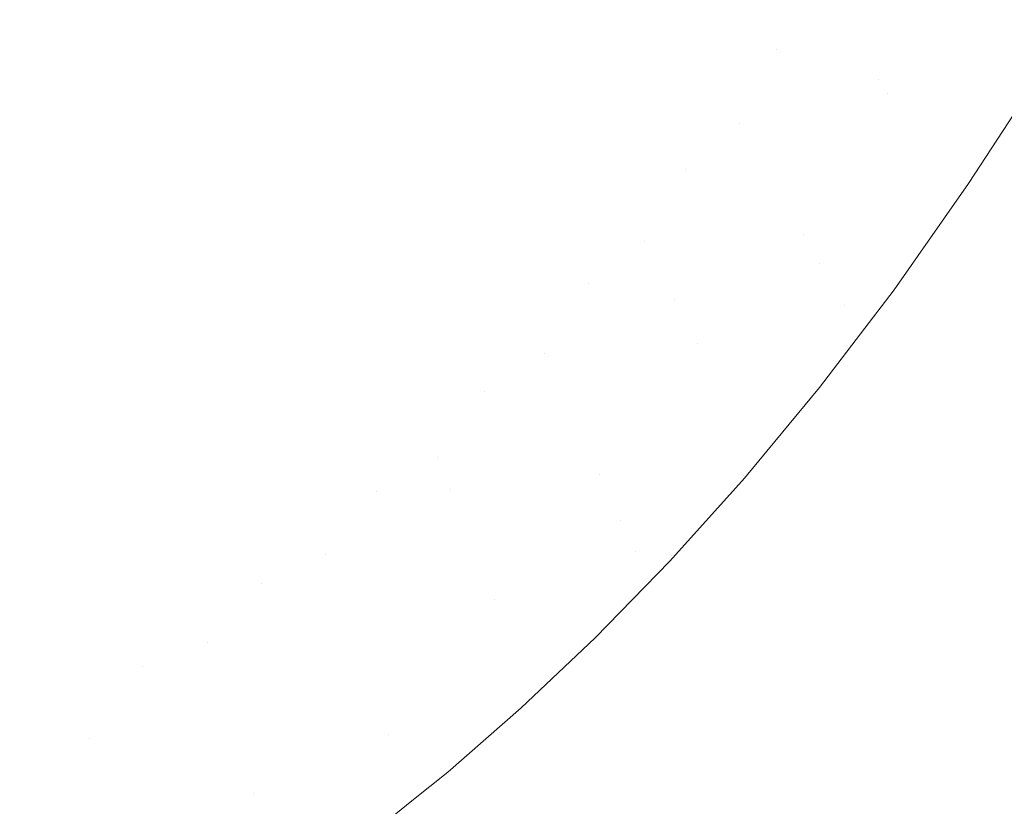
# Model space of a CAD drawing. Header units: centimetres. Extents: x -17.1 to 18.2, y 4.2 to 6.
# Tile 210 of 256: x 6.287 to 6.3685, y 4.4351 to 4.5002. Entities that reach past the tile are written whole.
import ezdxf

# ---------------------------------------------------------------- set-up
doc = ezdxf.new("R2010")
doc.units = ezdxf.units.CM
doc.header["$LTSCALE"] = 2.54
doc.layers.add('Lucido design-1', color=7, linetype='Continuous')

# ---------------------------------------------------------------- blocks, each defined once
blk = doc.blocks.new('Gruppo-3-1')
at = {"color": 7, "linetype": 'Continuous', "lineweight": 9}
blk.add_3dface([(-17.020308, 5.900212, -2276.22217), (-17.020308, 4.300212, -2276.22217), (18.147234, 4.300212, -2276.22217), (18.147234, 5.900212, -2276.22217)], dxfattribs=at)
for points, invisible_edges in [([(18.147234, 5.900212, -2277.02217), (6.24222, 4.401209, -2277.02217), (6.247738, 4.402007, -2277.02217)], 9), ([(6.24222, 4.401209, -2277.02217), (18.147234, 5.900212, -2277.02217), (18.147234, 4.300212, -2277.02217)], 9), ([(18.147234, 5.900212, -2277.02217), (6.247738, 4.402007, -2277.02217), (6.250767, 4.402575, -2277.02217)], 9), ([(6.250767, 4.402575, -2277.02217), (6.253268, 4.403044, -2277.02217), (18.147234, 5.900212, -2277.02217)], 10), ([(18.147234, 5.900212, -2277.02217), (6.253268, 4.403044, -2277.02217), (6.258817, 4.404324, -2277.02217)], 9), ([(18.147234, 5.900212, -2277.02217), (6.258817, 4.404324, -2277.02217), (6.26439, 4.405856, -2277.02217)], 9), ([(18.147234, 5.900212, -2277.02217), (6.26439, 4.405856, -2277.02217), (6.269994, 4.407647, -2277.02217)], 9), ([(18.147234, 5.900212, -2277.02217), (6.269994, 4.407647, -2277.02217), (6.275634, 4.409711, -2277.02217)], 9), ([(18.147234, 5.900212, -2277.02217), (6.275634, 4.409711, -2277.02217), (6.281313, 4.412058, -2277.02217)], 9), ([(18.147234, 5.900212, -2277.02217), (6.281313, 4.412058, -2277.02217), (6.287038, 4.414703, -2277.02217)], 9), ([(18.147234, 5.900212, -2277.02217), (6.287038, 4.414703, -2277.02217), (6.292811, 4.417664, -2277.02217)], 9), ([(18.147234, 5.900212, -2277.02217), (6.292811, 4.417664, -2277.02217), (6.298004, 4.420601, -2277.02217), (6.298635, 4.420958, -2277.02217)], 9), ([(18.147234, 5.900212, -2277.02217), (6.298635, 4.420958, -2277.02217), (6.304513, 4.424607, -2277.02217)], 9), ([(18.147234, 5.900212, -2277.02217), (6.304513, 4.424607, -2277.02217), (6.310445, 4.428633, -2277.02217)], 9), ([(18.147234, 5.900212, -2277.02217), (6.310445, 4.428633, -2277.02217), (6.316431, 4.433061, -2277.02217)], 9), ([(18.147234, 5.900212, -2277.02217), (6.316431, 4.433061, -2277.02217), (6.319508, 4.435537, -2277.02217), (6.322469, 4.437919, -2277.02217)], 9), ([(18.147234, 5.900212, -2277.02217), (6.322469, 4.437919, -2277.02217), (6.328555, 4.443236, -2277.02217)], 9), ([(18.147234, 5.900212, -2277.02217), (6.328555, 4.443236, -2277.02217), (6.334685, 4.449043, -2277.02217)], 9), ([(18.147234, 5.900212, -2277.02217), (6.334685, 4.449043, -2277.02217), (6.340848, 4.455373, -2277.02217)], 9), ([(18.147234, 5.900212, -2277.02217), (6.340848, 4.455373, -2277.02217), (6.347034, 4.462262, -2277.02217)], 9), ([(18.147234, 5.900212, -2277.02217), (6.347034, 4.462262, -2277.02217), (6.353228, 4.469745, -2277.02217)], 9), ([(18.147234, 5.900212, -2277.02217), (6.353228, 4.469745, -2277.02217), (6.356636, 4.474215, -2277.02217)], 9), ([(6.356636, 4.474215, -2277.02217), (6.359413, 4.477858, -2277.02217), (18.147234, 5.900212, -2277.02217)], 10), ([(18.147234, 5.900212, -2277.02217), (6.359413, 4.477858, -2277.02217), (6.365564, 4.486638, -2277.02217)], 9), ([(6.365564, 4.486638, -2277.02217), (6.369371, 4.492466, -2277.02217), (18.147234, 5.900212, -2277.02217)], 10), ([(6.355311, 4.499617, -2277.020128), (6.354613, 4.5007, -2277.019806), (6.361439, 4.511276, -2277.019806), (6.362174, 4.510251, -2277.020128)], 15), ([(6.362174, 4.510251, -2277.020128), (6.362913, 4.50922, -2277.020427), (6.356013, 4.498528, -2277.020427), (6.355311, 4.499617, -2277.020128)], 15), ([(6.356717, 4.497435, -2277.020704), (6.356013, 4.498528, -2277.020427), (6.362913, 4.50922, -2277.020427), (6.363655, 4.508185, -2277.020704)], 15), ([(6.363655, 4.508185, -2277.020704), (6.3644, 4.507146, -2277.020957), (6.357424, 4.496338, -2277.020957), (6.356717, 4.497435, -2277.020704)], 15), ([(6.347013, 4.502073, -2277.017404), (6.350508, 4.50707, -2277.017404), (6.351859, 4.504974, -2277.018292), (6.348326, 4.499922, -2277.018292)], 15), ([(6.358134, 4.495237, -2277.021186), (6.357424, 4.496338, -2277.020957), (6.3644, 4.507146, -2277.020957), (6.365147, 4.506103, -2277.021186)], 15), ([(6.345719, 4.504193, -2277.016431), (6.342136, 4.49934, -2277.016431), (6.3409, 4.501478, -2277.015378), (6.344445, 4.506279, -2277.015378)], 15), ([(6.334904, 4.50104, -2277.013037), (6.338494, 4.505642, -2277.013037), (6.339686, 4.50358, -2277.014245), (6.336057, 4.498929, -2277.014245)], 15), ([(6.365147, 4.506103, -2277.021186), (6.365897, 4.505056, -2277.021392), (6.358846, 4.494131, -2277.021392), (6.358134, 4.495237, -2277.021186)], 15), ([(6.323294, 4.500526, -2277.007509), (6.326969, 4.504728, -2277.007509), (6.327988, 4.502754, -2277.008989), (6.324276, 4.498509, -2277.008989)], 15), ([(6.333773, 4.503109, -2277.011756), (6.330101, 4.498661, -2277.011756), (6.329032, 4.500731, -2277.010405), (6.332666, 4.505133, -2277.010405)], 15), ([(6.348326, 4.499922, -2277.018292), (6.351859, 4.504974, -2277.018292), (6.352541, 4.503915, -2277.018703)], 11), ([(6.358846, 4.494131, -2277.021392), (6.365897, 4.505056, -2277.021392), (6.36665, 4.504006, -2277.021574)], 11), ([(6.302352, 4.498604, -2276.995693), (6.301708, 4.500303, -2276.993838), (6.305525, 4.50371, -2276.993838), (6.306201, 4.502039, -2276.995693)], 15), ([(6.307627, 4.498516, -2276.999294), (6.306902, 4.500307, -2276.997512), (6.310686, 4.503912, -2276.997512), (6.311445, 4.502152, -2276.999294)], 15), ([(6.313037, 4.498458, -2277.00273), (6.312228, 4.500334, -2277.001035), (6.315978, 4.504137, -2277.001035), (6.316822, 4.502297, -2277.00273)], 15), ([(6.322337, 4.502491, -2277.005971), (6.318587, 4.498449, -2277.005971), (6.317692, 4.500401, -2277.004376), (6.321405, 4.504403, -2277.004376)], 15), ([(6.347013, 4.502073, -2277.017404), (6.343392, 4.497168, -2277.017404), (6.342136, 4.49934, -2277.016431), (6.345719, 4.504193, -2277.016431)], 15), ([(6.352541, 4.503915, -2277.018703), (6.353228, 4.502849, -2277.019093), (6.349657, 4.497742, -2277.019093), (6.348326, 4.499922, -2277.018292)], 15), ([(6.358846, 4.494131, -2277.021392), (6.36665, 4.504006, -2277.021574), (6.351927, 4.482401, -2277.021574)], 11), ([(6.36665, 4.504006, -2277.021574), (6.367404, 4.502954, -2277.021731), (6.352603, 4.481232, -2277.021731), (6.351927, 4.482401, -2277.021574)], 15), ([(6.287292, 4.498911, -2276.984163), (6.286867, 4.500305, -2276.98217), (6.290775, 4.503123, -2276.98217), (6.291227, 4.501749, -2276.984163)], 15), ([(6.292191, 4.498812, -2276.988101), (6.291699, 4.500312, -2276.986141), (6.295578, 4.503325, -2276.986141), (6.296099, 4.501848, -2276.988101)], 15), ([(6.297209, 4.498706, -2276.991952), (6.296643, 4.500308, -2276.990039), (6.300492, 4.503518, -2276.990039), (6.301088, 4.501941, -2276.991952)], 15), ([(6.334904, 4.50104, -2277.013037), (6.331193, 4.496546, -2277.013037), (6.330101, 4.498661, -2277.011756), (6.333773, 4.503109, -2277.011756)], 15), ([(6.336057, 4.498929, -2277.014245), (6.339686, 4.50358, -2277.014245), (6.3409, 4.501478, -2277.015378), (6.337233, 4.496778, -2277.015378)], 15), ([(6.353279, 4.480062, -2277.021865), (6.352603, 4.481232, -2277.021731), (6.367404, 4.502954, -2277.021731), (6.368159, 4.5019, -2277.021865)], 15), ([(6.311445, 4.502152, -2276.999294), (6.312228, 4.500334, -2277.001035), (6.308375, 4.496665, -2277.001035), (6.307627, 4.498516, -2276.999294)], 15), ([(6.316822, 4.502297, -2277.00273), (6.317692, 4.500401, -2277.004376), (6.313871, 4.496525, -2277.004376), (6.313037, 4.498458, -2277.00273)], 15), ([(6.323294, 4.500526, -2277.007509), (6.319507, 4.496444, -2277.007509), (6.318587, 4.498449, -2277.005971), (6.322337, 4.502491, -2277.005971)], 15), ([(6.324276, 4.498509, -2277.008989), (6.327988, 4.502754, -2277.008989), (6.329032, 4.500731, -2277.010405), (6.325282, 4.496443, -2277.010405)], 15), ([(6.348326, 4.499922, -2277.018292), (6.344666, 4.494964, -2277.018292), (6.343392, 4.497168, -2277.017404), (6.347013, 4.502073, -2277.017404)], 15), ([(6.349657, 4.497742, -2277.019093), (6.353228, 4.502849, -2277.019093), (6.353919, 4.501777, -2277.019461)], 11), ([(6.291227, 4.501749, -2276.984163), (6.291699, 4.500312, -2276.986141), (6.287735, 4.497453, -2276.986141), (6.287292, 4.498911, -2276.984163)], 15), ([(6.296099, 4.501848, -2276.988101), (6.296643, 4.500308, -2276.990039), (6.292705, 4.497249, -2276.990039), (6.292191, 4.498812, -2276.988101)], 15), ([(6.301088, 4.501941, -2276.991952), (6.301708, 4.500303, -2276.993838), (6.297797, 4.497042, -2276.993838), (6.297209, 4.498706, -2276.991952)], 15), ([(6.306201, 4.502039, -2276.995693), (6.306902, 4.500307, -2276.997512), (6.303019, 4.496842, -2276.997512), (6.302352, 4.498604, -2276.995693)], 15), ([(6.337233, 4.496778, -2277.015378), (6.3409, 4.501478, -2277.015378), (6.342136, 4.49934, -2277.016431), (6.338429, 4.49459, -2277.016431)], 15), ([(6.349657, 4.497742, -2277.019093), (6.353919, 4.501777, -2277.019461), (6.346608, 4.491604, -2277.019461)], 11), ([(6.353919, 4.501777, -2277.019461), (6.354613, 4.5007, -2277.019806), (6.347263, 4.490471, -2277.019806), (6.346608, 4.491604, -2277.019461)], 15), ([(6.368159, 4.5019, -2277.021865), (6.368917, 4.500843, -2277.021975), (6.353957, 4.478889, -2277.021975), (6.353279, 4.480062, -2277.021865)], 15), ([(6.324276, 4.498509, -2277.008989), (6.320451, 4.494387, -2277.008989), (6.319507, 4.496444, -2277.007509), (6.323294, 4.500526, -2277.007509)], 15), ([(6.325282, 4.496443, -2277.010405), (6.329032, 4.500731, -2277.010405), (6.330101, 4.498661, -2277.011756), (6.326312, 4.494329, -2277.011756)], 15), ([(6.336057, 4.498929, -2277.014245), (6.332308, 4.494387, -2277.014245), (6.331193, 4.496546, -2277.013037), (6.334904, 4.50104, -2277.013037)], 15), ([(6.347921, 4.489332, -2277.020128), (6.347263, 4.490471, -2277.019806), (6.354613, 4.5007, -2277.019806), (6.355311, 4.499617, -2277.020128)], 15), ([(6.353957, 4.478889, -2277.021975), (6.368917, 4.500843, -2277.021975), (6.369675, 4.499785, -2277.02206)], 11), ([(6.283276, 4.496234, -2276.984163), (6.28288, 4.497647, -2276.98217), (6.286867, 4.500305, -2276.98217), (6.287292, 4.498911, -2276.984163)], 15), ([(6.288198, 4.495932, -2276.988101), (6.287735, 4.497453, -2276.986141), (6.291699, 4.500312, -2276.986141), (6.292191, 4.498812, -2276.988101)], 15), ([(6.293239, 4.495622, -2276.991952), (6.292705, 4.497249, -2276.990039), (6.296643, 4.500308, -2276.990039), (6.297209, 4.498706, -2276.991952)], 15), ([(6.298407, 4.495314, -2276.995693), (6.297797, 4.497042, -2276.993838), (6.301708, 4.500303, -2276.993838), (6.302352, 4.498604, -2276.995693)], 15), ([(6.303709, 4.49502, -2276.999294), (6.303019, 4.496842, -2276.997512), (6.306902, 4.500307, -2276.997512), (6.307627, 4.498516, -2276.999294)], 15), ([(6.309148, 4.494754, -2277.00273), (6.308375, 4.496665, -2277.001035), (6.312228, 4.500334, -2277.001035), (6.313037, 4.498458, -2277.00273)], 15), ([(6.313871, 4.496525, -2277.004376), (6.317692, 4.500401, -2277.004376), (6.318587, 4.498449, -2277.005971), (6.314729, 4.494536, -2277.005971)], 15), ([(6.349657, 4.497742, -2277.019093), (6.345957, 4.49273, -2277.019093), (6.344666, 4.494964, -2277.018292), (6.348326, 4.499922, -2277.018292)], 15), ([(6.369675, 4.499785, -2277.02206), (6.370434, 4.498726, -2277.022121), (6.355316, 4.476538, -2277.022121), (6.353957, 4.478889, -2277.021975)], 15), ([(6.287292, 4.498911, -2276.984163), (6.287735, 4.497453, -2276.986141), (6.283691, 4.494757, -2276.986141), (6.283276, 4.496234, -2276.984163)], 15), ([(6.292191, 4.498812, -2276.988101), (6.292705, 4.497249, -2276.990039), (6.288681, 4.494347, -2276.990039), (6.288198, 4.495932, -2276.988101)], 15), ([(6.337233, 4.496778, -2277.015378), (6.333443, 4.492188, -2277.015378), (6.332308, 4.494387, -2277.014245), (6.336057, 4.498929, -2277.014245)], 15), ([(6.338429, 4.49459, -2277.016431), (6.342136, 4.49934, -2277.016431), (6.343392, 4.497168, -2277.017404), (6.339645, 4.492366, -2277.017404)], 15), ([(6.355311, 4.499617, -2277.020128), (6.356013, 4.498528, -2277.020427), (6.348582, 4.488188, -2277.020427), (6.347921, 4.489332, -2277.020128)], 15), ([(6.297209, 4.498706, -2276.991952), (6.297797, 4.497042, -2276.993838), (6.293794, 4.493932, -2276.993838), (6.293239, 4.495622, -2276.991952)], 15), ([(6.302352, 4.498604, -2276.995693), (6.303019, 4.496842, -2276.997512), (6.29904, 4.493524, -2276.997512), (6.298407, 4.495314, -2276.995693)], 15), ([(6.307627, 4.498516, -2276.999294), (6.308375, 4.496665, -2277.001035), (6.304422, 4.493136, -2277.001035), (6.303709, 4.49502, -2276.999294)], 15), ([(6.313037, 4.498458, -2277.00273), (6.313871, 4.496525, -2277.004376), (6.309945, 4.492786, -2277.004376), (6.309148, 4.494754, -2277.00273)], 15), ([(6.314729, 4.494536, -2277.005971), (6.318587, 4.498449, -2277.005971), (6.319507, 4.496444, -2277.007509), (6.31561, 4.492492, -2277.007509)], 15), ([(6.325282, 4.496443, -2277.010405), (6.321418, 4.492278, -2277.010405), (6.320451, 4.494387, -2277.008989), (6.324276, 4.498509, -2277.008989)], 15), ([(6.326312, 4.494329, -2277.011756), (6.330101, 4.498661, -2277.011756), (6.331193, 4.496546, -2277.013037), (6.327365, 4.492168, -2277.013037)], 15), ([(6.349246, 4.487039, -2277.020704), (6.348582, 4.488188, -2277.020427), (6.356013, 4.498528, -2277.020427), (6.356717, 4.497435, -2277.020704)], 15), ([(6.355316, 4.476538, -2277.022121), (6.370434, 4.498726, -2277.022121), (6.365564, 4.486638, -2277.02217), (6.359413, 4.477858, -2277.02217)], 11), ([(6.370434, 4.498726, -2277.022121), (6.371905, 4.496635, -2277.02217), (6.369371, 4.492466, -2277.02217), (6.365564, 4.486638, -2277.02217)], 9), ([(6.284123, 4.493216, -2276.988101), (6.283691, 4.494757, -2276.986141), (6.287735, 4.497453, -2276.986141), (6.288198, 4.495932, -2276.988101)], 15), ([(6.289183, 4.492697, -2276.991952), (6.288681, 4.494347, -2276.990039), (6.292705, 4.497249, -2276.990039), (6.293239, 4.495622, -2276.991952)], 15), ([(6.346608, 4.491604, -2277.019461), (6.345957, 4.49273, -2277.019093), (6.349657, 4.497742, -2277.019093)], 11), ([(6.356717, 4.497435, -2277.020704), (6.357424, 4.496338, -2277.020957), (6.349913, 4.485885, -2277.020957), (6.349246, 4.487039, -2277.020704)], 15), ([(6.294371, 4.492178, -2276.995693), (6.293794, 4.493932, -2276.993838), (6.297797, 4.497042, -2276.993838), (6.298407, 4.495314, -2276.995693)], 15), ([(6.299694, 4.491671, -2276.999294), (6.29904, 4.493524, -2276.997512), (6.303019, 4.496842, -2276.997512), (6.303709, 4.49502, -2276.999294)], 15), ([(6.305157, 4.491193, -2277.00273), (6.304422, 4.493136, -2277.001035), (6.308375, 4.496665, -2277.001035), (6.309148, 4.494754, -2277.00273)], 15), ([(6.314729, 4.494536, -2277.005971), (6.310764, 4.49076, -2277.005971), (6.309945, 4.492786, -2277.004376), (6.313871, 4.496525, -2277.004376)], 15), ([(6.31561, 4.492492, -2277.007509), (6.319507, 4.496444, -2277.007509), (6.320451, 4.494387, -2277.008989), (6.316515, 4.490395, -2277.008989)], 15), ([(6.326312, 4.494329, -2277.011756), (6.322408, 4.490121, -2277.011756), (6.321418, 4.492278, -2277.010405), (6.325282, 4.496443, -2277.010405)], 15), ([(6.327365, 4.492168, -2277.013037), (6.331193, 4.496546, -2277.013037), (6.332308, 4.494387, -2277.014245), (6.328438, 4.489963, -2277.014245)], 15), ([(6.338429, 4.49459, -2277.016431), (6.334599, 4.48995, -2277.016431), (6.333443, 4.492188, -2277.015378), (6.337233, 4.496778, -2277.015378)], 15), ([(6.339645, 4.492366, -2277.017404), (6.343392, 4.497168, -2277.017404), (6.344666, 4.494964, -2277.018292), (6.340878, 4.49011, -2277.018292)], 15), ([(6.288198, 4.495932, -2276.988101), (6.288681, 4.494347, -2276.990039), (6.284574, 4.491609, -2276.990039), (6.284123, 4.493216, -2276.988101)], 15), ([(6.293239, 4.495622, -2276.991952), (6.293794, 4.493932, -2276.993838), (6.289704, 4.490982, -2276.993838), (6.289183, 4.492697, -2276.991952)], 15), ([(6.349913, 4.485885, -2277.020957), (6.357424, 4.496338, -2277.020957), (6.358134, 4.495237, -2277.021186)], 11), ([(6.298407, 4.495314, -2276.995693), (6.29904, 4.493524, -2276.997512), (6.294968, 4.49036, -2276.997512), (6.294371, 4.492178, -2276.995693)], 15), ([(6.303709, 4.49502, -2276.999294), (6.304422, 4.493136, -2277.001035), (6.30037, 4.489757, -2277.001035), (6.299694, 4.491671, -2276.999294)], 15), ([(6.309148, 4.494754, -2277.00273), (6.309945, 4.492786, -2277.004376), (6.305915, 4.48919, -2277.004376), (6.305157, 4.491193, -2277.00273)], 15), ([(6.340878, 4.49011, -2277.018292), (6.344666, 4.494964, -2277.018292), (6.345957, 4.49273, -2277.019093), (6.342128, 4.487823, -2277.019093)], 15), ([(6.358134, 4.495237, -2277.021186), (6.358846, 4.494131, -2277.021392), (6.351254, 4.483566, -2277.021392), (6.349913, 4.485885, -2277.020957)], 15), ([(6.285043, 4.489937, -2276.991952), (6.284574, 4.491609, -2276.990039), (6.288681, 4.494347, -2276.990039), (6.289183, 4.492697, -2276.991952)], 15), ([(6.290246, 4.489203, -2276.995693), (6.289704, 4.490982, -2276.993838), (6.293794, 4.493932, -2276.993838), (6.294371, 4.492178, -2276.995693)], 15), ([(6.31561, 4.492492, -2277.007509), (6.311606, 4.488678, -2277.007509), (6.310764, 4.49076, -2277.005971), (6.314729, 4.494536, -2277.005971)], 15), ([(6.316515, 4.490395, -2277.008989), (6.320451, 4.494387, -2277.008989), (6.321418, 4.492278, -2277.010405), (6.317442, 4.488245, -2277.010405)], 15), ([(6.327365, 4.492168, -2277.013037), (6.323419, 4.487916, -2277.013037), (6.322408, 4.490121, -2277.011756), (6.326312, 4.494329, -2277.011756)], 15), ([(6.328438, 4.489963, -2277.014245), (6.332308, 4.494387, -2277.014245), (6.333443, 4.492188, -2277.015378), (6.329533, 4.487716, -2277.015378)], 15), ([(6.339645, 4.492366, -2277.017404), (6.335773, 4.487676, -2277.017404), (6.334599, 4.48995, -2277.016431), (6.338429, 4.49459, -2277.016431)], 15), ([(6.351927, 4.482401, -2277.021574), (6.351254, 4.483566, -2277.021392), (6.358846, 4.494131, -2277.021392)], 11), ([(6.295585, 4.48848, -2276.999294), (6.294968, 4.49036, -2276.997512), (6.29904, 4.493524, -2276.997512), (6.299694, 4.491671, -2276.999294)], 15), ([(6.301068, 4.487782, -2277.00273), (6.30037, 4.489757, -2277.001035), (6.304422, 4.493136, -2277.001035), (6.305157, 4.491193, -2277.00273)], 15), ([(6.289183, 4.492697, -2276.991952), (6.289704, 4.490982, -2276.993838), (6.285531, 4.4882, -2276.993838), (6.285043, 4.489937, -2276.991952)], 15), ([(6.305915, 4.48919, -2277.004376), (6.309945, 4.492786, -2277.004376), (6.310764, 4.49076, -2277.005971), (6.306695, 4.487129, -2277.005971)], 15), ([(6.316515, 4.490395, -2277.008989), (6.31247, 4.486542, -2277.008989), (6.311606, 4.488678, -2277.007509), (6.31561, 4.492492, -2277.007509)], 15), ([(6.340878, 4.49011, -2277.018292), (6.336964, 4.485369, -2277.018292), (6.335773, 4.487676, -2277.017404), (6.339645, 4.492366, -2277.017404)], 15), ([(6.342128, 4.487823, -2277.019093), (6.345957, 4.49273, -2277.019093), (6.346608, 4.491604, -2277.019461)], 11), ([(6.294371, 4.492178, -2276.995693), (6.294968, 4.49036, -2276.997512), (6.290807, 4.48736, -2276.997512), (6.290246, 4.489203, -2276.995693)], 15), ([(6.299694, 4.491671, -2276.999294), (6.30037, 4.489757, -2277.001035), (6.296224, 4.486536, -2277.001035), (6.295585, 4.48848, -2276.999294)], 15), ([(6.317442, 4.488245, -2277.010405), (6.321418, 4.492278, -2277.010405), (6.322408, 4.490121, -2277.011756), (6.31839, 4.486046, -2277.011756)], 15), ([(6.328438, 4.489963, -2277.014245), (6.324451, 4.485666, -2277.014245), (6.323419, 4.487916, -2277.013037), (6.327365, 4.492168, -2277.013037)], 15), ([(6.329533, 4.487716, -2277.015378), (6.333443, 4.492188, -2277.015378), (6.334599, 4.48995, -2277.016431), (6.330646, 4.48543, -2277.016431)], 15), ([(6.342128, 4.487823, -2277.019093), (6.346608, 4.491604, -2277.019461), (6.33878, 4.481852, -2277.019461)], 11), ([(6.346608, 4.491604, -2277.019461), (6.347263, 4.490471, -2277.019806), (6.339393, 4.480666, -2277.019806), (6.33878, 4.481852, -2277.019461)], 15), ([(6.286037, 4.486397, -2276.995693), (6.285531, 4.4882, -2276.993838), (6.289704, 4.490982, -2276.993838), (6.290246, 4.489203, -2276.995693)], 15), ([(6.305157, 4.491193, -2277.00273), (6.305915, 4.48919, -2277.004376), (6.301787, 4.485747, -2277.004376), (6.301068, 4.487782, -2277.00273)], 15), ([(6.306695, 4.487129, -2277.005971), (6.310764, 4.49076, -2277.005971), (6.311606, 4.488678, -2277.007509), (6.307497, 4.485012, -2277.007509)], 15), ([(6.291387, 4.485452, -2276.999294), (6.290807, 4.48736, -2276.997512), (6.294968, 4.49036, -2276.997512), (6.295585, 4.48848, -2276.999294)], 15), ([(6.317442, 4.488245, -2277.010405), (6.313356, 4.484354, -2277.010405), (6.31247, 4.486542, -2277.008989), (6.316515, 4.490395, -2277.008989)], 15), ([(6.31839, 4.486046, -2277.011756), (6.322408, 4.490121, -2277.011756), (6.323419, 4.487916, -2277.013037), (6.31936, 4.483798, -2277.013037)], 15), ([(6.329533, 4.487716, -2277.015378), (6.325503, 4.483373, -2277.015378), (6.324451, 4.485666, -2277.014245), (6.328438, 4.489963, -2277.014245)], 15), ([(6.330646, 4.48543, -2277.016431), (6.334599, 4.48995, -2277.016431), (6.335773, 4.487676, -2277.017404), (6.331778, 4.483107, -2277.017404)], 15), ([(6.342128, 4.487823, -2277.019093), (6.338171, 4.483031, -2277.019093), (6.336964, 4.485369, -2277.018292), (6.340878, 4.49011, -2277.018292)], 15), ([(6.340008, 4.479474, -2277.020128), (6.339393, 4.480666, -2277.019806), (6.347263, 4.490471, -2277.019806), (6.347921, 4.489332, -2277.020128)], 15), ([(6.290246, 4.489203, -2276.995693), (6.290807, 4.48736, -2276.997512), (6.286561, 4.484529, -2276.997512), (6.286037, 4.486397, -2276.995693)], 15), ([(6.296883, 4.484531, -2277.00273), (6.296224, 4.486536, -2277.001035), (6.30037, 4.489757, -2277.001035), (6.301068, 4.487782, -2277.00273)], 15), ([(6.306695, 4.487129, -2277.005971), (6.302526, 4.483652, -2277.005971), (6.301787, 4.485747, -2277.004376), (6.305915, 4.48919, -2277.004376)], 15), ([(6.347921, 4.489332, -2277.020128), (6.348582, 4.488188, -2277.020427), (6.340626, 4.478276, -2277.020427), (6.340008, 4.479474, -2277.020128)], 15), ([(6.295585, 4.48848, -2276.999294), (6.296224, 4.486536, -2277.001035), (6.291987, 4.483481, -2277.001035), (6.291387, 4.485452, -2276.999294)], 15), ([(6.307497, 4.485012, -2277.007509), (6.311606, 4.488678, -2277.007509), (6.31247, 4.486542, -2277.008989), (6.30832, 4.482839, -2277.008989)], 15), ([(6.31839, 4.486046, -2277.011756), (6.314262, 4.482114, -2277.011756), (6.313356, 4.484354, -2277.010405), (6.317442, 4.488245, -2277.010405)], 15), ([(6.301068, 4.487782, -2277.00273), (6.301787, 4.485747, -2277.004376), (6.297561, 4.482464, -2277.004376), (6.296883, 4.484531, -2277.00273)], 15), ([(6.31936, 4.483798, -2277.013037), (6.323419, 4.487916, -2277.013037), (6.324451, 4.485666, -2277.014245), (6.320349, 4.481505, -2277.014245)], 15), ([(6.330646, 4.48543, -2277.016431), (6.326573, 4.48104, -2277.016431), (6.325503, 4.483373, -2277.015378), (6.329533, 4.487716, -2277.015378)], 15), ([(6.331778, 4.483107, -2277.017404), (6.335773, 4.487676, -2277.017404), (6.336964, 4.485369, -2277.018292), (6.332926, 4.480751, -2277.018292)], 15), ([(6.33878, 4.481852, -2277.019461), (6.338171, 4.483031, -2277.019093), (6.342128, 4.487823, -2277.019093)], 11), ([(6.341247, 4.477074, -2277.020704), (6.340626, 4.478276, -2277.020427), (6.348582, 4.488188, -2277.020427), (6.349246, 4.487039, -2277.020704)], 15), ([(6.287103, 4.482596, -2276.999294), (6.286561, 4.484529, -2276.997512), (6.290807, 4.48736, -2276.997512), (6.291387, 4.485452, -2276.999294)], 15), ([(6.307497, 4.485012, -2277.007509), (6.303286, 4.4815, -2277.007509), (6.302526, 4.483652, -2277.005971), (6.306695, 4.487129, -2277.005971)], 15), ([(6.349246, 4.487039, -2277.020704), (6.349913, 4.485885, -2277.020957), (6.341871, 4.475866, -2277.020957), (6.341247, 4.477074, -2277.020704)], 15), ([(6.292606, 4.481447, -2277.00273), (6.291987, 4.483481, -2277.001035), (6.296224, 4.486536, -2277.001035), (6.296883, 4.484531, -2277.00273)], 15), ([(6.30832, 4.482839, -2277.008989), (6.31247, 4.486542, -2277.008989), (6.313356, 4.484354, -2277.010405), (6.309163, 4.480612, -2277.010405)], 15), ([(6.31936, 4.483798, -2277.013037), (6.315188, 4.479825, -2277.013037), (6.314262, 4.482114, -2277.011756), (6.31839, 4.486046, -2277.011756)], 15), ([(6.341871, 4.475866, -2277.020957), (6.349913, 4.485885, -2277.020957), (6.351254, 4.483566, -2277.021392), (6.343125, 4.473438, -2277.021392)], 15), ([(6.291387, 4.485452, -2276.999294), (6.291987, 4.483481, -2277.001035), (6.287664, 4.480599, -2277.001035), (6.287103, 4.482596, -2276.999294)], 15), ([(6.29826, 4.480338, -2277.005971), (6.297561, 4.482464, -2277.004376), (6.301787, 4.485747, -2277.004376), (6.302526, 4.483652, -2277.005971)], 15), ([(6.30832, 4.482839, -2277.008989), (6.304067, 4.479292, -2277.008989), (6.303286, 4.4815, -2277.007509), (6.307497, 4.485012, -2277.007509)], 15), ([(6.320349, 4.481505, -2277.014245), (6.324451, 4.485666, -2277.014245), (6.325503, 4.483373, -2277.015378), (6.321356, 4.479168, -2277.015378)], 15), ([(6.331778, 4.483107, -2277.017404), (6.327661, 4.47867, -2277.017404), (6.326573, 4.48104, -2277.016431), (6.330646, 4.48543, -2277.016431)], 15), ([(6.332926, 4.480751, -2277.018292), (6.336964, 4.485369, -2277.018292), (6.338171, 4.483031, -2277.019093), (6.334089, 4.478363, -2277.019093)], 15), ([(6.282738, 4.47992, -2276.999294), (6.282234, 4.481877, -2276.997512), (6.286561, 4.484529, -2276.997512), (6.287103, 4.482596, -2276.999294)], 15), ([(6.296883, 4.484531, -2277.00273), (6.297561, 4.482464, -2277.004376), (6.293244, 4.479351, -2277.004376), (6.292606, 4.481447, -2277.00273)], 15), ([(6.309163, 4.480612, -2277.010405), (6.313356, 4.484354, -2277.010405), (6.314262, 4.482114, -2277.011756), (6.310025, 4.478333, -2277.011756)], 15), ([(6.288242, 4.478538, -2277.00273), (6.287664, 4.480599, -2277.001035), (6.291987, 4.483481, -2277.001035), (6.292606, 4.481447, -2277.00273)], 15), ([(6.302526, 4.483652, -2277.005971), (6.303286, 4.4815, -2277.007509), (6.298978, 4.478153, -2277.007509), (6.29826, 4.480338, -2277.005971)], 15), ([(6.320349, 4.481505, -2277.014245), (6.316133, 4.477489, -2277.014245), (6.315188, 4.479825, -2277.013037), (6.31936, 4.483798, -2277.013037)], 15), ([(6.321356, 4.479168, -2277.015378), (6.325503, 4.483373, -2277.015378), (6.326573, 4.48104, -2277.016431), (6.322382, 4.47679, -2277.016431)], 15), ([(6.343125, 4.473438, -2277.021392), (6.351254, 4.483566, -2277.021392), (6.351927, 4.482401, -2277.021574)], 11), ([(6.287103, 4.482596, -2276.999294), (6.287664, 4.480599, -2277.001035), (6.283258, 4.477898, -2277.001035), (6.282738, 4.47992, -2276.999294)], 15), ([(6.309163, 4.480612, -2277.010405), (6.304866, 4.477029, -2277.010405), (6.304067, 4.479292, -2277.008989), (6.30832, 4.482839, -2277.008989)], 15), ([(6.332926, 4.480751, -2277.018292), (6.328764, 4.476265, -2277.018292), (6.327661, 4.47867, -2277.017404), (6.331778, 4.483107, -2277.017404)], 15), ([(6.334089, 4.478363, -2277.019093), (6.338171, 4.483031, -2277.019093), (6.33878, 4.481852, -2277.019461)], 11), ([(6.2939, 4.477194, -2277.005971), (6.293244, 4.479351, -2277.004376), (6.297561, 4.482464, -2277.004376), (6.29826, 4.480338, -2277.005971)], 15), ([(6.310025, 4.478333, -2277.011756), (6.314262, 4.482114, -2277.011756), (6.315188, 4.479825, -2277.013037), (6.310907, 4.476005, -2277.013037)], 15), ([(6.334089, 4.478363, -2277.019093), (6.33878, 4.481852, -2277.019461), (6.330446, 4.472599, -2277.019461)], 11), ([(6.33878, 4.481852, -2277.019461), (6.339393, 4.480666, -2277.019806), (6.331013, 4.471363, -2277.019806), (6.330446, 4.472599, -2277.019461)], 15), ([(6.343125, 4.473438, -2277.021392), (6.351927, 4.482401, -2277.021574), (6.335052, 4.462557, -2277.021574)], 11), ([(6.351927, 4.482401, -2277.021574), (6.352603, 4.481232, -2277.021731), (6.335637, 4.461283, -2277.021731), (6.335052, 4.462557, -2277.021574)], 15), ([(6.292606, 4.481447, -2277.00273), (6.293244, 4.479351, -2277.004376), (6.288838, 4.476414, -2277.004376), (6.288242, 4.478538, -2277.00273)], 15), ([(6.298978, 4.478153, -2277.007509), (6.303286, 4.4815, -2277.007509), (6.304067, 4.479292, -2277.008989), (6.299714, 4.475911, -2277.008989)], 15), ([(6.321356, 4.479168, -2277.015378), (6.317095, 4.475109, -2277.015378), (6.316133, 4.477489, -2277.014245), (6.320349, 4.481505, -2277.014245)], 15), ([(6.322382, 4.47679, -2277.016431), (6.326573, 4.48104, -2277.016431), (6.327661, 4.47867, -2277.017404), (6.323424, 4.474373, -2277.017404)], 15), ([(6.335637, 4.461283, -2277.021731), (6.352603, 4.481232, -2277.021731), (6.353279, 4.480062, -2277.021865)], 11), ([(6.283795, 4.475811, -2277.00273), (6.283258, 4.477898, -2277.001035), (6.287664, 4.480599, -2277.001035), (6.288242, 4.478538, -2277.00273)], 15), ([(6.29826, 4.480338, -2277.005971), (6.298978, 4.478153, -2277.007509), (6.294575, 4.474978, -2277.007509), (6.2939, 4.477194, -2277.005971)], 15), ([(6.310025, 4.478333, -2277.011756), (6.305684, 4.474713, -2277.011756), (6.304866, 4.477029, -2277.010405), (6.309163, 4.480612, -2277.010405)], 15), ([(6.334089, 4.478363, -2277.019093), (6.329882, 4.473828, -2277.019093), (6.328764, 4.476265, -2277.018292), (6.332926, 4.480751, -2277.018292)], 15), ([(6.331582, 4.47012, -2277.020128), (6.331013, 4.471363, -2277.019806), (6.339393, 4.480666, -2277.019806), (6.340008, 4.479474, -2277.020128)], 15), ([(6.289452, 4.474228, -2277.005971), (6.288838, 4.476414, -2277.004376), (6.293244, 4.479351, -2277.004376), (6.2939, 4.477194, -2277.005971)], 15), ([(6.299714, 4.475911, -2277.008989), (6.304067, 4.479292, -2277.008989), (6.304866, 4.477029, -2277.010405), (6.300469, 4.473613, -2277.010405)], 15), ([(6.310907, 4.476005, -2277.013037), (6.315188, 4.479825, -2277.013037), (6.316133, 4.477489, -2277.014245), (6.311806, 4.473628, -2277.014245)], 15), ([(6.340008, 4.479474, -2277.020128), (6.340626, 4.478276, -2277.020427), (6.332155, 4.468872, -2277.020427), (6.331582, 4.47012, -2277.020128)], 15), ([(6.353279, 4.480062, -2277.021865), (6.353957, 4.478889, -2277.021975), (6.33681, 4.458726, -2277.021975), (6.335637, 4.461283, -2277.021731)], 15), ([(6.288242, 4.478538, -2277.00273), (6.288838, 4.476414, -2277.004376), (6.284349, 4.473661, -2277.004376), (6.283795, 4.475811, -2277.00273)], 15), ([(6.322382, 4.47679, -2277.016431), (6.318075, 4.472688, -2277.016431), (6.317095, 4.475109, -2277.015378), (6.321356, 4.479168, -2277.015378)], 15), ([(6.323424, 4.474373, -2277.017404), (6.327661, 4.47867, -2277.017404), (6.328764, 4.476265, -2277.018292), (6.324481, 4.471922, -2277.018292)], 15), ([(6.337986, 4.456161, -2277.022121), (6.33681, 4.458726, -2277.021975), (6.353957, 4.478889, -2277.021975), (6.355316, 4.476538, -2277.022121)], 15), ([(6.299714, 4.475911, -2277.008989), (6.295267, 4.472703, -2277.008989), (6.294575, 4.474978, -2277.007509), (6.298978, 4.478153, -2277.007509)], 15), ([(6.310907, 4.476005, -2277.013037), (6.30652, 4.472346, -2277.013037), (6.305684, 4.474713, -2277.011756), (6.310025, 4.478333, -2277.011756)], 15), ([(6.330446, 4.472599, -2277.019461), (6.329882, 4.473828, -2277.019093), (6.334089, 4.478363, -2277.019093)], 11), ([(6.332155, 4.468872, -2277.020427), (6.340626, 4.478276, -2277.020427), (6.341247, 4.477074, -2277.020704)], 11), ([(6.359413, 4.477858, -2277.02217), (6.356636, 4.474215, -2277.02217), (6.355316, 4.476538, -2277.022121)], 10), ([(6.2939, 4.477194, -2277.005971), (6.294575, 4.474978, -2277.007509), (6.290082, 4.471983, -2277.007509), (6.289452, 4.474228, -2277.005971)], 15), ([(6.300469, 4.473613, -2277.010405), (6.304866, 4.477029, -2277.010405), (6.305684, 4.474713, -2277.011756), (6.301242, 4.471261, -2277.011756)], 15), ([(6.311806, 4.473628, -2277.014245), (6.316133, 4.477489, -2277.014245), (6.317095, 4.475109, -2277.015378), (6.312723, 4.471207, -2277.015378)], 15), ([(6.341247, 4.477074, -2277.020704), (6.341871, 4.475866, -2277.020957), (6.333308, 4.46636, -2277.020957), (6.332155, 4.468872, -2277.020427)], 15), ([(6.284918, 4.471449, -2277.005971), (6.284349, 4.473661, -2277.004376), (6.288838, 4.476414, -2277.004376), (6.289452, 4.474228, -2277.005971)], 15), ([(6.311806, 4.473628, -2277.014245), (6.307373, 4.469931, -2277.014245), (6.30652, 4.472346, -2277.013037), (6.310907, 4.476005, -2277.013037)], 15), ([(6.323424, 4.474373, -2277.017404), (6.31907, 4.470227, -2277.017404), (6.318075, 4.472688, -2277.016431), (6.322382, 4.47679, -2277.016431)], 15), ([(6.324481, 4.471922, -2277.018292), (6.328764, 4.476265, -2277.018292), (6.329882, 4.473828, -2277.019093), (6.325552, 4.469438, -2277.019093)], 15), ([(6.337986, 4.456161, -2277.022121), (6.355316, 4.476538, -2277.022121), (6.353228, 4.469745, -2277.02217), (6.347034, 4.462262, -2277.02217)], 11), ([(6.355316, 4.476538, -2277.022121), (6.356636, 4.474215, -2277.02217), (6.353228, 4.469745, -2277.02217)], 9), ([(6.300469, 4.473613, -2277.010405), (6.295976, 4.470373, -2277.010405), (6.295267, 4.472703, -2277.008989), (6.299714, 4.475911, -2277.008989)], 15), ([(6.343125, 4.473438, -2277.021392), (6.334469, 4.463829, -2277.021392), (6.333308, 4.46636, -2277.020957), (6.341871, 4.475866, -2277.020957)], 15), ([(6.290082, 4.471983, -2277.007509), (6.294575, 4.474978, -2277.007509), (6.295267, 4.472703, -2277.008989), (6.290729, 4.469678, -2277.008989)], 15), ([(6.301242, 4.471261, -2277.011756), (6.305684, 4.474713, -2277.011756), (6.30652, 4.472346, -2277.013037), (6.302031, 4.468859, -2277.013037)], 15), ([(6.312723, 4.471207, -2277.015378), (6.317095, 4.475109, -2277.015378), (6.318075, 4.472688, -2277.016431), (6.313655, 4.468744, -2277.016431)], 15), ([(6.324481, 4.471922, -2277.018292), (6.32008, 4.46773, -2277.018292), (6.31907, 4.470227, -2277.017404), (6.323424, 4.474373, -2277.017404)], 15), ([(6.289452, 4.474228, -2277.005971), (6.290082, 4.471983, -2277.007509), (6.285504, 4.469175, -2277.007509), (6.284918, 4.471449, -2277.005971)], 15), ([(6.301242, 4.471261, -2277.011756), (6.296702, 4.467988, -2277.011756), (6.295976, 4.470373, -2277.010405), (6.300469, 4.473613, -2277.010405)], 15), ([(6.312723, 4.471207, -2277.015378), (6.308242, 4.467471, -2277.015378), (6.307373, 4.469931, -2277.014245), (6.311806, 4.473628, -2277.014245)], 15), ([(6.325552, 4.469438, -2277.019093), (6.329882, 4.473828, -2277.019093), (6.330446, 4.472599, -2277.019461)], 11), ([(6.335052, 4.462557, -2277.021574), (6.334469, 4.463829, -2277.021392), (6.343125, 4.473438, -2277.021392)], 11), ([(6.290729, 4.469678, -2277.008989), (6.286104, 4.466842, -2277.008989), (6.285504, 4.469175, -2277.007509), (6.290082, 4.471983, -2277.007509)], 15), ([(6.290729, 4.469678, -2277.008989), (6.295267, 4.472703, -2277.008989), (6.295976, 4.470373, -2277.010405), (6.291391, 4.467316, -2277.010405)], 15), ([(6.302031, 4.468859, -2277.013037), (6.30652, 4.472346, -2277.013037), (6.307373, 4.469931, -2277.014245), (6.302836, 4.466407, -2277.014245)], 15), ([(6.313655, 4.468744, -2277.016431), (6.318075, 4.472688, -2277.016431), (6.31907, 4.470227, -2277.017404), (6.314603, 4.46624, -2277.017404)], 15), ([(6.325552, 4.469438, -2277.019093), (6.321104, 4.465201, -2277.019093), (6.32008, 4.46773, -2277.018292), (6.324481, 4.471922, -2277.018292)], 15), ([(6.325552, 4.469438, -2277.019093), (6.330446, 4.472599, -2277.019461), (6.32162, 4.463924, -2277.019461)], 11), ([(6.330446, 4.472599, -2277.019461), (6.331013, 4.471363, -2277.019806), (6.322139, 4.462641, -2277.019806), (6.32162, 4.463924, -2277.019461)], 15), ([(6.302031, 4.468859, -2277.013037), (6.297444, 4.465551, -2277.013037), (6.296702, 4.467988, -2277.011756), (6.301242, 4.471261, -2277.011756)], 15), ([(6.313655, 4.468744, -2277.016431), (6.309126, 4.464967, -2277.016431), (6.308242, 4.467471, -2277.015378), (6.312723, 4.471207, -2277.015378)], 15), ([(6.322661, 4.461351, -2277.020128), (6.322139, 4.462641, -2277.019806), (6.331013, 4.471363, -2277.019806), (6.331582, 4.47012, -2277.020128)], 15), ([(6.291391, 4.467316, -2277.010405), (6.295976, 4.470373, -2277.010405), (6.296702, 4.467988, -2277.011756), (6.29207, 4.4649, -2277.011756)], 15), ([(6.291391, 4.467316, -2277.010405), (6.28672, 4.464452, -2277.010405), (6.286104, 4.466842, -2277.008989), (6.290729, 4.469678, -2277.008989)], 15), ([(6.302836, 4.466407, -2277.014245), (6.307373, 4.469931, -2277.014245), (6.308242, 4.467471, -2277.015378), (6.303657, 4.463908, -2277.015378)], 15), ([(6.314603, 4.46624, -2277.017404), (6.31907, 4.470227, -2277.017404), (6.32008, 4.46773, -2277.018292), (6.315565, 4.4637, -2277.018292)], 15), ([(6.331582, 4.47012, -2277.020128), (6.332155, 4.468872, -2277.020427), (6.323185, 4.460056, -2277.020427), (6.322661, 4.461351, -2277.020128)], 15), ([(6.302836, 4.466407, -2277.014245), (6.2982, 4.463064, -2277.014245), (6.297444, 4.465551, -2277.013037), (6.302031, 4.468859, -2277.013037)], 15), ([(6.314603, 4.46624, -2277.017404), (6.310025, 4.462423, -2277.017404), (6.309126, 4.464967, -2277.016431), (6.313655, 4.468744, -2277.016431)], 15), ([(6.32162, 4.463924, -2277.019461), (6.321104, 4.465201, -2277.019093), (6.325552, 4.469438, -2277.019093)], 11), ([(6.323185, 4.460056, -2277.020427), (6.332155, 4.468872, -2277.020427), (6.333308, 4.46636, -2277.020957), (6.32424, 4.457447, -2277.020957)], 15), ([(6.29207, 4.4649, -2277.011756), (6.296702, 4.467988, -2277.011756), (6.297444, 4.465551, -2277.013037), (6.292763, 4.46243, -2277.013037)], 15), ([(6.29207, 4.4649, -2277.011756), (6.287349, 4.462005, -2277.011756), (6.28672, 4.464452, -2277.010405), (6.291391, 4.467316, -2277.010405)], 15), ([(6.303657, 4.463908, -2277.015378), (6.308242, 4.467471, -2277.015378), (6.309126, 4.464967, -2277.016431), (6.304492, 4.461366, -2277.016431)], 15), ([(6.315565, 4.4637, -2277.018292), (6.32008, 4.46773, -2277.018292), (6.321104, 4.465201, -2277.019093), (6.316539, 4.461127, -2277.019093)], 15), ([(6.303657, 4.463908, -2277.015378), (6.298972, 4.46053, -2277.015378), (6.2982, 4.463064, -2277.014245), (6.302836, 4.466407, -2277.014245)], 15), ([(6.315565, 4.4637, -2277.018292), (6.310937, 4.459841, -2277.018292), (6.310025, 4.462423, -2277.017404), (6.314603, 4.46624, -2277.017404)], 15), ([(6.32424, 4.457447, -2277.020957), (6.333308, 4.46636, -2277.020957), (6.334469, 4.463829, -2277.021392), (6.325303, 4.45482, -2277.021392)], 15), ([(6.292763, 4.46243, -2277.013037), (6.297444, 4.465551, -2277.013037), (6.2982, 4.463064, -2277.014245), (6.29347, 4.45991, -2277.014245)], 15), ([(6.292763, 4.46243, -2277.013037), (6.287993, 4.459505, -2277.013037), (6.287349, 4.462005, -2277.011756), (6.29207, 4.4649, -2277.011756)], 15), ([(6.304492, 4.461366, -2277.016431), (6.309126, 4.464967, -2277.016431), (6.310025, 4.462423, -2277.017404), (6.305341, 4.458783, -2277.017404)], 15), ([(6.316539, 4.461127, -2277.019093), (6.321104, 4.465201, -2277.019093), (6.32162, 4.463924, -2277.019461)], 11), ([(6.281966, 4.461786, -2277.010405), (6.28672, 4.464452, -2277.010405), (6.287349, 4.462005, -2277.011756), (6.282546, 4.459312, -2277.011756)], 15), ([(6.304492, 4.461366, -2277.016431), (6.299756, 4.457951, -2277.016431), (6.298972, 4.46053, -2277.015378), (6.303657, 4.463908, -2277.015378)], 15), ([(6.316539, 4.461127, -2277.019093), (6.32162, 4.463924, -2277.019461), (6.312327, 4.455906, -2277.019461)], 11), ([(6.32162, 4.463924, -2277.019461), (6.322139, 4.462641, -2277.019806), (6.312795, 4.454579, -2277.019806), (6.312327, 4.455906, -2277.019461)], 15), ([(6.325303, 4.45482, -2277.021392), (6.334469, 4.463829, -2277.021392), (6.335052, 4.462557, -2277.021574)], 11), ([(6.29347, 4.45991, -2277.014245), (6.2982, 4.463064, -2277.014245), (6.298972, 4.46053, -2277.015378), (6.29419, 4.457342, -2277.015378)], 15), ([(6.316539, 4.461127, -2277.019093), (6.311861, 4.457226, -2277.019093), (6.310937, 4.459841, -2277.018292), (6.315565, 4.4637, -2277.018292)], 15), ([(6.29347, 4.45991, -2277.014245), (6.288649, 4.456955, -2277.014245), (6.287993, 4.459505, -2277.013037), (6.292763, 4.46243, -2277.013037)], 15), ([(6.305341, 4.458783, -2277.017404), (6.310025, 4.462423, -2277.017404), (6.310937, 4.459841, -2277.018292), (6.306202, 4.456162, -2277.018292)], 15), ([(6.312795, 4.454579, -2277.019806), (6.322139, 4.462641, -2277.019806), (6.322661, 4.461351, -2277.020128)], 11), ([(6.335052, 4.462557, -2277.021574), (6.335637, 4.461283, -2277.021731), (6.326372, 4.452177, -2277.021731), (6.325303, 4.45482, -2277.021392)], 15), ([(6.347034, 4.462262, -2277.02217), (6.340848, 4.455373, -2277.02217), (6.337986, 4.456161, -2277.022121)], 10), ([(6.282546, 4.459312, -2277.011756), (6.287349, 4.462005, -2277.011756), (6.287993, 4.459505, -2277.013037), (6.283139, 4.456784, -2277.013037)], 15), ([(6.305341, 4.458783, -2277.017404), (6.300554, 4.455331, -2277.017404), (6.299756, 4.457951, -2277.016431), (6.304492, 4.461366, -2277.016431)], 15), ([(6.322661, 4.461351, -2277.020128), (6.323185, 4.460056, -2277.020427), (6.31374, 4.451906, -2277.020427), (6.312795, 4.454579, -2277.019806)], 15), ([(6.29419, 4.457342, -2277.015378), (6.298972, 4.46053, -2277.015378), (6.299756, 4.457951, -2277.016431), (6.294924, 4.45473, -2277.016431)], 15), ([(6.312327, 4.455906, -2277.019461), (6.311861, 4.457226, -2277.019093), (6.316539, 4.461127, -2277.019093)], 11), ([(6.326372, 4.452177, -2277.021731), (6.335637, 4.461283, -2277.021731), (6.33681, 4.458726, -2277.021975)], 11), ([(6.29419, 4.457342, -2277.015378), (6.289318, 4.454355, -2277.015378), (6.288649, 4.456955, -2277.014245), (6.29347, 4.45991, -2277.014245)], 15), ([(6.306202, 4.456162, -2277.018292), (6.310937, 4.459841, -2277.018292), (6.311861, 4.457226, -2277.019093), (6.307074, 4.453507, -2277.019093)], 15), ([(6.32424, 4.457447, -2277.020957), (6.314692, 4.449209, -2277.020957), (6.31374, 4.451906, -2277.020427), (6.323185, 4.460056, -2277.020427)], 15), ([(6.283139, 4.456784, -2277.013037), (6.287993, 4.459505, -2277.013037), (6.288649, 4.456955, -2277.014245), (6.283744, 4.454204, -2277.014245)], 15), ([(6.306202, 4.456162, -2277.018292), (6.301363, 4.452673, -2277.018292), (6.300554, 4.455331, -2277.017404), (6.305341, 4.458783, -2277.017404)], 15), ([(6.326372, 4.452177, -2277.021731), (6.33681, 4.458726, -2277.021975), (6.317587, 4.441015, -2277.021975)], 11), ([(6.318559, 4.438263, -2277.022121), (6.317587, 4.441015, -2277.021975), (6.33681, 4.458726, -2277.021975), (6.337986, 4.456161, -2277.022121)], 15), ([(6.294924, 4.45473, -2277.016431), (6.289999, 4.45171, -2277.016431), (6.289318, 4.454355, -2277.015378), (6.29419, 4.457342, -2277.015378)], 15), ([(6.294924, 4.45473, -2277.016431), (6.299756, 4.457951, -2277.016431), (6.300554, 4.455331, -2277.017404), (6.295669, 4.452075, -2277.017404)], 15), ([(6.325303, 4.45482, -2277.021392), (6.315652, 4.446493, -2277.021392), (6.314692, 4.449209, -2277.020957), (6.32424, 4.457447, -2277.020957)], 15), ([(6.283744, 4.454204, -2277.014245), (6.288649, 4.456955, -2277.014245), (6.289318, 4.454355, -2277.015378), (6.284361, 4.451576, -2277.015378)], 15), ([(6.307074, 4.453507, -2277.019093), (6.311861, 4.457226, -2277.019093), (6.312327, 4.455906, -2277.019461)], 11), ([(6.307074, 4.453507, -2277.019093), (6.302182, 4.449979, -2277.019093), (6.301363, 4.452673, -2277.018292), (6.306202, 4.456162, -2277.018292)], 15), ([(6.307074, 4.453507, -2277.019093), (6.312327, 4.455906, -2277.019461), (6.302596, 4.44862, -2277.019461)], 11), ([(6.312327, 4.455906, -2277.019461), (6.312795, 4.454579, -2277.019806), (6.303011, 4.447254, -2277.019806), (6.302596, 4.44862, -2277.019461)], 15), ([(6.318559, 4.438263, -2277.022121), (6.337986, 4.456161, -2277.022121), (6.334685, 4.449043, -2277.02217), (6.328555, 4.443236, -2277.02217)], 11), ([(6.337986, 4.456161, -2277.022121), (6.340848, 4.455373, -2277.02217), (6.334685, 4.449043, -2277.02217)], 9), ([(6.295669, 4.452075, -2277.017404), (6.300554, 4.455331, -2277.017404), (6.301363, 4.452673, -2277.018292), (6.296425, 4.449381, -2277.018292)], 15), ([(6.326372, 4.452177, -2277.021731), (6.316617, 4.44376, -2277.021731), (6.315652, 4.446493, -2277.021392), (6.325303, 4.45482, -2277.021392)], 15), ([(6.284361, 4.451576, -2277.015378), (6.289318, 4.454355, -2277.015378), (6.289999, 4.45171, -2277.016431), (6.284989, 4.448901, -2277.016431)], 15), ([(6.295669, 4.452075, -2277.017404), (6.290691, 4.449023, -2277.017404), (6.289999, 4.45171, -2277.016431), (6.294924, 4.45473, -2277.016431)], 15), ([(6.303011, 4.447254, -2277.019806), (6.312795, 4.454579, -2277.019806), (6.31374, 4.451906, -2277.020427), (6.303849, 4.444501, -2277.020427)], 15), ([(6.302596, 4.44862, -2277.019461), (6.302182, 4.449979, -2277.019093), (6.307074, 4.453507, -2277.019093)], 11), ([(6.296425, 4.449381, -2277.018292), (6.301363, 4.452673, -2277.018292), (6.302182, 4.449979, -2277.019093), (6.297191, 4.446652, -2277.019093)], 15), ([(6.284989, 4.448901, -2277.016431), (6.289999, 4.45171, -2277.016431), (6.290691, 4.449023, -2277.017404), (6.285626, 4.446183, -2277.017404)], 15), ([(6.296425, 4.449381, -2277.018292), (6.291393, 4.446296, -2277.018292), (6.290691, 4.449023, -2277.017404), (6.295669, 4.452075, -2277.017404)], 15), ([(6.303849, 4.444501, -2277.020427), (6.31374, 4.451906, -2277.020427), (6.314692, 4.449209, -2277.020957), (6.304694, 4.441724, -2277.020957)], 15), ([(6.317587, 4.441015, -2277.021975), (6.316617, 4.44376, -2277.021731), (6.326372, 4.452177, -2277.021731)], 11), ([(6.297191, 4.446652, -2277.019093), (6.302182, 4.449979, -2277.019093), (6.302596, 4.44862, -2277.019461)], 11), ([(6.297191, 4.446652, -2277.019093), (6.292104, 4.443533, -2277.019093), (6.291393, 4.446296, -2277.018292), (6.296425, 4.449381, -2277.018292)], 15), ([(6.304694, 4.441724, -2277.020957), (6.314692, 4.449209, -2277.020957), (6.315652, 4.446493, -2277.021392), (6.305546, 4.438926, -2277.021392)], 15), ([(6.285626, 4.446183, -2277.017404), (6.290691, 4.449023, -2277.017404), (6.291393, 4.446296, -2277.018292), (6.286273, 4.443425, -2277.018292)], 15), ([(6.302596, 4.44862, -2277.019461), (6.303011, 4.447254, -2277.019806), (6.297191, 4.446652, -2277.019093)], 11), ([(6.292824, 4.440737, -2277.019806), (6.292104, 4.443533, -2277.019093), (6.297191, 4.446652, -2277.019093)], 11), ([(6.297191, 4.446652, -2277.019093), (6.303011, 4.447254, -2277.019806), (6.292824, 4.440737, -2277.019806)], 11), ([(6.303849, 4.444501, -2277.020427), (6.293551, 4.437914, -2277.020427), (6.292824, 4.440737, -2277.019806), (6.303011, 4.447254, -2277.019806)], 15), ([(6.286273, 4.443425, -2277.018292), (6.291393, 4.446296, -2277.018292), (6.292104, 4.443533, -2277.019093), (6.286929, 4.440631, -2277.019093)], 15), ([(6.305546, 4.438926, -2277.021392), (6.315652, 4.446493, -2277.021392), (6.316617, 4.44376, -2277.021731), (6.306402, 4.436112, -2277.021731)], 15), ([(6.304694, 4.441724, -2277.020957), (6.294284, 4.435065, -2277.020957), (6.293551, 4.437914, -2277.020427), (6.303849, 4.444501, -2277.020427)], 15), ([(6.286929, 4.440631, -2277.019093), (6.292104, 4.443533, -2277.019093), (6.292824, 4.440737, -2277.019806)], 11), ([(6.306402, 4.436112, -2277.021731), (6.316617, 4.44376, -2277.021731), (6.317587, 4.441015, -2277.021975)], 11), ([(6.328555, 4.443236, -2277.02217), (6.322469, 4.437919, -2277.02217), (6.319508, 4.435537, -2277.02217), (6.318559, 4.438263, -2277.022121)], 12), ([(6.305546, 4.438926, -2277.021392), (6.295023, 4.432195, -2277.021392), (6.294284, 4.435065, -2277.020957), (6.304694, 4.441724, -2277.020957)], 15), ([(6.306402, 4.436112, -2277.021731), (6.317587, 4.441015, -2277.021975), (6.296512, 4.426409, -2277.021975)], 11), ([(6.29726, 4.423501, -2277.022121), (6.296512, 4.426409, -2277.021975), (6.317587, 4.441015, -2277.021975), (6.318559, 4.438263, -2277.022121)], 15), ([(6.286929, 4.440631, -2277.019093), (6.292824, 4.440737, -2277.019806), (6.282276, 4.435097, -2277.019806)], 11), ([(6.292824, 4.440737, -2277.019806), (6.293551, 4.437914, -2277.020427), (6.282888, 4.432212, -2277.020427), (6.282276, 4.435097, -2277.019806)], 15), ([(6.306402, 4.436112, -2277.021731), (6.295766, 4.429308, -2277.021731), (6.295023, 4.432195, -2277.021392), (6.305546, 4.438926, -2277.021392)], 15), ([(6.283505, 4.429301, -2277.020957), (6.282888, 4.432212, -2277.020427), (6.293551, 4.437914, -2277.020427), (6.294284, 4.435065, -2277.020957)], 15), ([(6.29726, 4.423501, -2277.022121), (6.318559, 4.438263, -2277.022121), (6.310445, 4.428633, -2277.02217), (6.304513, 4.424607, -2277.02217)], 11), ([(6.318559, 4.438263, -2277.022121), (6.316431, 4.433061, -2277.02217), (6.310445, 4.428633, -2277.02217)], 9), ([(6.318559, 4.438263, -2277.022121), (6.319508, 4.435537, -2277.02217), (6.316431, 4.433061, -2277.02217)], 9), ([(6.296512, 4.426409, -2277.021975), (6.295766, 4.429308, -2277.021731), (6.306402, 4.436112, -2277.021731)], 11)]:
    blk.add_3dface(points, dxfattribs=dict(at, invisible_edges=invisible_edges))
blk = doc.blocks.new('Gruppo-4-1')
at = {"color": 7}
blk.add_blockref('Gruppo-3-1', (0, 0), dxfattribs=at)

msp = doc.modelspace()

# ---------------------------------------------------------------- block references
at = {"layer": 'Lucido design-1', "color": 7}
msp.add_blockref('Gruppo-4-1', (0, 0), dxfattribs=at)

doc.saveas('drawing.dxf')
